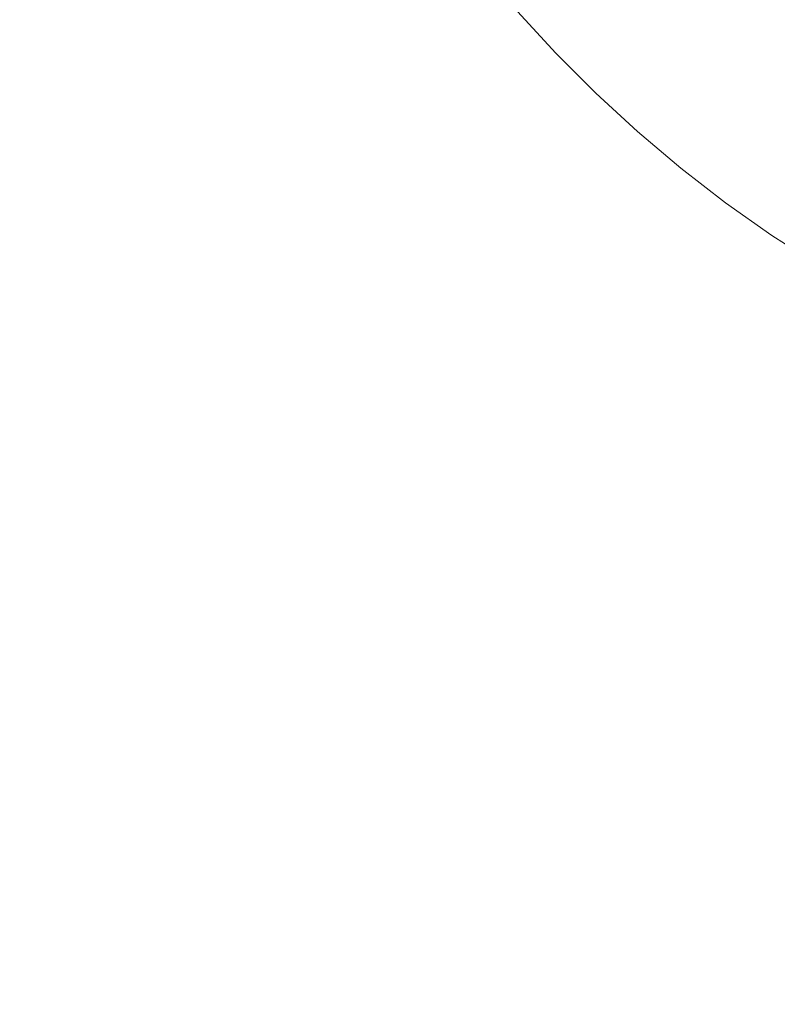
# Model space of a CAD drawing. Header units: centimetres. Extents: x -26 to 27.3, y -25.3 to -23.5.
# Tile 74 of 200: x -8.003 to -7.9462, y -24.9004 to -24.8266. Entities that reach past the tile are written whole.
import ezdxf

# ---------------------------------------------------------------- set-up
doc = ezdxf.new("R2010")
doc.units = ezdxf.units.CM
doc.header["$LTSCALE"] = 2.54
doc.layers.add('Lucido design-1', color=7, linetype='Continuous')

# ---------------------------------------------------------------- blocks, each defined once
blk = doc.blocks.new('Gruppo-4-1')
at = {"color": 7, "linetype": 'Continuous', "lineweight": 9}
blk.add_3dface([(-25.890647, -23.559888, -349.282667), (-25.890647, -25.159888, -349.282667), (27.209353, -25.159888, -349.282667), (27.209353, -23.559888, -349.282667)], dxfattribs=at)
for points, invisible_edges in [([(-7.990647, -23.559888, -349.682667), (9.309353, -23.559888, -349.682667), (9.209353, -24.859888, -349.682667), (-7.890647, -24.859888, -349.682667)], 10), ([(-7.990647, -24.759888, -349.682667), (-7.990647, -23.559888, -349.682667), (-7.890647, -24.859888, -349.682667)], 10), ([(-7.990287, -24.768369, -349.682667), (-7.990557, -24.764132, -349.682667), (-7.990647, -24.759888, -349.682667), (-7.890647, -24.859888, -349.682667)], 12), ([(-7.890647, -24.859888, -349.682667), (-7.989209, -24.776788, -349.682667), (-7.989837, -24.77259, -349.682667), (-7.990287, -24.768369, -349.682667)], 9), ([(-7.890647, -24.859888, -349.682667), (-7.98742, -24.785086, -349.682667), (-7.988403, -24.780956, -349.682667), (-7.989209, -24.776788, -349.682667)], 9), ([(-7.984935, -24.793202, -349.682667), (-7.986264, -24.78917, -349.682667), (-7.98742, -24.785086, -349.682667), (-7.890647, -24.859888, -349.682667)], 12), ([(-7.98177, -24.801078, -349.682667), (-7.983436, -24.797174, -349.682667), (-7.984935, -24.793202, -349.682667), (-7.890647, -24.859888, -349.682667)], 12), ([(-7.977948, -24.808657, -349.682667), (-7.97994, -24.804908, -349.682667), (-7.98177, -24.801078, -349.682667), (-7.890647, -24.859888, -349.682667)], 12), ([(-7.9758, -24.812319, -349.682667), (-7.977948, -24.808657, -349.682667), (-7.890647, -24.859888, -349.682667)], 10), ([(-7.971047, -24.819351, -349.682667), (-7.973498, -24.815885, -349.682667), (-7.9758, -24.812319, -349.682667), (-7.890647, -24.859888, -349.682667)], 12), ([(-7.965714, -24.825955, -349.682667), (-7.968451, -24.82271, -349.682667), (-7.971047, -24.819351, -349.682667), (-7.890647, -24.859888, -349.682667)], 12), ([(-8.000265, -24.827382, -349.686883), (-8.003031, -24.822669, -349.686883), (-7.999503, -24.820699, -349.685763), (-7.996824, -24.825264, -349.685763)], 15), ([(-7.980946, -24.826673, -349.683428), (-7.983699, -24.82278, -349.683428), (-7.98023, -24.820436, -349.682997), (-7.97758, -24.824183, -349.682997)], 15), ([(-7.990567, -24.827422, -349.684812), (-7.993343, -24.823121, -349.684812), (-7.989828, -24.820956, -349.684033), (-7.987147, -24.825111, -349.684033)], 15), ([(-7.974773, -24.827815, -349.682997), (-7.97758, -24.824183, -349.682997), (-7.9742, -24.821684, -349.682744), (-7.971502, -24.825174, -349.682744)], 15), ([(-8.003659, -24.829472, -349.68817), (-8.00651, -24.824613, -349.68817), (-8.003031, -24.822669, -349.686883), (-8.000265, -24.827382, -349.686883)], 15), ([(-7.984292, -24.829147, -349.684033), (-7.987147, -24.825111, -349.684033), (-7.983699, -24.82278, -349.683428), (-7.980946, -24.826673, -349.683428)], 15), ([(-7.968659, -24.828547, -349.682744), (-7.971502, -24.825174, -349.682744), (-7.968451, -24.82271, -349.682667), (-7.965714, -24.825955, -349.682667)], 11), ([(-7.993954, -24.829711, -349.685763), (-7.996824, -24.825264, -349.685763), (-7.993343, -24.823121, -349.684812), (-7.990567, -24.827422, -349.684812)], 15), ([(-7.978031, -24.830445, -349.683428), (-7.980946, -24.826673, -349.683428), (-7.97758, -24.824183, -349.682997), (-7.974773, -24.827815, -349.682997)], 15), ([(-7.987611, -24.831602, -349.684812), (-7.990567, -24.827422, -349.684812), (-7.987147, -24.825111, -349.684033), (-7.984292, -24.829147, -349.684033)], 15), ([(-7.971814, -24.831324, -349.682997), (-7.974773, -24.827815, -349.682997), (-7.971502, -24.825174, -349.682744), (-7.968659, -24.828547, -349.682744)], 15), ([(-7.997301, -24.831974, -349.686883), (-8.000265, -24.827382, -349.686883), (-7.996824, -24.825264, -349.685763), (-7.993954, -24.829711, -349.685763)], 15), ([(-7.981268, -24.833059, -349.684033), (-7.984292, -24.829147, -349.684033), (-7.980946, -24.826673, -349.683428), (-7.978031, -24.830445, -349.683428)], 15), ([(-7.965674, -24.831796, -349.682744), (-7.968659, -24.828547, -349.682744), (-7.965714, -24.825955, -349.682667), (-7.962843, -24.829082, -349.682667)], 11), ([(-7.890647, -24.859888, -349.682667), (-7.962843, -24.829082, -349.682667), (-7.965714, -24.825955, -349.682667)], 9), ([(-8.000604, -24.834206, -349.68817), (-8.003659, -24.829472, -349.68817), (-8.000265, -24.827382, -349.686883), (-7.997301, -24.831974, -349.686883)], 15), ([(-7.990898, -24.834033, -349.685763), (-7.993954, -24.829711, -349.685763), (-7.990567, -24.827422, -349.684812), (-7.987611, -24.831602, -349.684812)], 15), ([(-7.974957, -24.83409, -349.683428), (-7.978031, -24.830445, -349.683428), (-7.974773, -24.827815, -349.682997), (-7.971814, -24.831324, -349.682997)], 15), ([(-7.968709, -24.834704, -349.682997), (-7.971814, -24.831324, -349.682997), (-7.968659, -24.828547, -349.682744), (-7.965674, -24.831796, -349.682744)], 15), ([(-8.003856, -24.836404, -349.689622), (-8.007001, -24.83153, -349.689622), (-8.003659, -24.829472, -349.68817), (-8.000604, -24.834206, -349.68817)], 15), ([(-7.98448, -24.835653, -349.684812), (-7.987611, -24.831602, -349.684812), (-7.984292, -24.829147, -349.684033), (-7.981268, -24.833059, -349.684033)], 15), ([(-7.962555, -24.834915, -349.682744), (-7.965674, -24.831796, -349.682744), (-7.962843, -24.829082, -349.682667), (-7.959841, -24.832084, -349.682667)], 11), ([(-7.956714, -24.834955, -349.682667), (-7.959841, -24.832084, -349.682667), (-7.962843, -24.829082, -349.682667), (-7.890647, -24.859888, -349.682667)], 12), ([(-7.994146, -24.836435, -349.686883), (-7.997301, -24.831974, -349.686883), (-7.993954, -24.829711, -349.685763), (-7.990898, -24.834033, -349.685763)], 15), ([(-7.978081, -24.83684, -349.684033), (-7.981268, -24.833059, -349.684033), (-7.978031, -24.830445, -349.683428), (-7.974957, -24.83409, -349.683428)], 15), ([(-7.98766, -24.838221, -349.685763), (-7.990898, -24.834033, -349.685763), (-7.987611, -24.831602, -349.684812), (-7.98448, -24.835653, -349.684812)], 15), ([(-7.971732, -24.837602, -349.683428), (-7.974957, -24.83409, -349.683428), (-7.971814, -24.831324, -349.682997), (-7.968709, -24.834704, -349.682997)], 15), ([(-7.965463, -24.83795, -349.682997), (-7.968709, -24.834704, -349.682997), (-7.965674, -24.831796, -349.682744), (-7.962555, -24.834915, -349.682744)], 15), ([(-7.997351, -24.838806, -349.68817), (-8.000604, -24.834206, -349.68817), (-7.997301, -24.831974, -349.686883), (-7.994146, -24.836435, -349.686883)], 15), ([(-7.959306, -24.8379, -349.682744), (-7.962555, -24.834915, -349.682744), (-7.959841, -24.832084, -349.682667), (-7.956714, -24.834955, -349.682667)], 11), ([(-7.98118, -24.839567, -349.684812), (-7.98448, -24.835653, -349.684812), (-7.981268, -24.833059, -349.684033), (-7.978081, -24.83684, -349.684033)], 15), ([(-7.990804, -24.840759, -349.686883), (-7.994146, -24.836435, -349.686883), (-7.990898, -24.834033, -349.685763), (-7.98766, -24.838221, -349.685763)], 15), ([(-8.000507, -24.84114, -349.689622), (-8.003856, -24.836404, -349.689622), (-8.000604, -24.834206, -349.68817), (-7.997351, -24.838806, -349.68817)], 15), ([(-7.974736, -24.840481, -349.684033), (-7.978081, -24.83684, -349.684033), (-7.974957, -24.83409, -349.683428), (-7.971732, -24.837602, -349.683428)], 15), ([(-7.968361, -24.840973, -349.683428), (-7.971732, -24.837602, -349.683428), (-7.968709, -24.834704, -349.682997), (-7.965463, -24.83795, -349.682997)], 15), ([(-7.962083, -24.841055, -349.682997), (-7.965463, -24.83795, -349.682997), (-7.962555, -24.834915, -349.682744), (-7.959306, -24.8379, -349.682744)], 15), ([(-7.955933, -24.840743, -349.682744), (-7.959306, -24.8379, -349.682744), (-7.956714, -24.834955, -349.682667), (-7.953469, -24.837692, -349.682667)], 11), ([(-7.95011, -24.840288, -349.682667), (-7.953469, -24.837692, -349.682667), (-7.956714, -24.834955, -349.682667), (-7.890647, -24.859888, -349.682667)], 12), ([(-7.984248, -24.842268, -349.685763), (-7.98766, -24.838221, -349.685763), (-7.98448, -24.835653, -349.684812), (-7.98118, -24.839567, -349.684812)], 15), ([(-8.003608, -24.843433, -349.691235), (-8.007052, -24.838564, -349.691235), (-8.003856, -24.836404, -349.689622), (-8.000507, -24.84114, -349.689622)], 15), ([(-7.993905, -24.843263, -349.68817), (-7.997351, -24.838806, -349.68817), (-7.994146, -24.836435, -349.686883), (-7.990804, -24.840759, -349.686883)], 15), ([(-7.977717, -24.843337, -349.684812), (-7.98118, -24.839567, -349.684812), (-7.978081, -24.83684, -349.684033), (-7.974736, -24.840481, -349.684033)], 15), ([(-7.97124, -24.843977, -349.684033), (-7.974736, -24.840481, -349.684033), (-7.971732, -24.837602, -349.683428), (-7.968361, -24.840973, -349.683428)], 15), ([(-7.952443, -24.843441, -349.682744), (-7.955933, -24.840743, -349.682744), (-7.953469, -24.837692, -349.682667), (-7.95011, -24.840288, -349.682667)], 11), ([(-7.987281, -24.844937, -349.686883), (-7.990804, -24.840759, -349.686883), (-7.98766, -24.838221, -349.685763), (-7.984248, -24.842268, -349.685763)], 15), ([(-7.964849, -24.844198, -349.683428), (-7.968361, -24.840973, -349.683428), (-7.965463, -24.83795, -349.682997), (-7.962083, -24.841055, -349.682997)], 15), ([(-7.958574, -24.844014, -349.682997), (-7.962083, -24.841055, -349.682997), (-7.959306, -24.8379, -349.682744), (-7.955933, -24.840743, -349.682744)], 15), ([(-7.996959, -24.845729, -349.689622), (-8.000507, -24.84114, -349.689622), (-7.997351, -24.838806, -349.68817), (-7.993905, -24.843263, -349.68817)], 15), ([(-7.980668, -24.846166, -349.685763), (-7.984248, -24.842268, -349.685763), (-7.98118, -24.839567, -349.684812), (-7.977717, -24.843337, -349.684812)], 15), ([(-7.974096, -24.846958, -349.684812), (-7.977717, -24.843337, -349.684812), (-7.974736, -24.840481, -349.684033), (-7.97124, -24.843977, -349.684033)], 15), ([(-7.948841, -24.845989, -349.682744), (-7.952443, -24.843441, -349.682744), (-7.95011, -24.840288, -349.682667), (-7.946644, -24.842739, -349.682667)], 11), ([(-7.890647, -24.859888, -349.682667), (-7.943078, -24.845041, -349.682667), (-7.946644, -24.842739, -349.682667), (-7.95011, -24.840288, -349.682667)], 9), ([(-7.99996, -24.848152, -349.691235), (-8.003608, -24.843433, -349.691235), (-8.000507, -24.84114, -349.689622), (-7.996959, -24.845729, -349.689622)], 15), ([(-7.990274, -24.847571, -349.68817), (-7.993905, -24.843263, -349.68817), (-7.990804, -24.840759, -349.686883), (-7.987281, -24.844937, -349.686883)], 15), ([(-7.967599, -24.847322, -349.684033), (-7.97124, -24.843977, -349.684033), (-7.968361, -24.840973, -349.683428), (-7.964849, -24.844198, -349.683428)], 15), ([(-7.961204, -24.847272, -349.683428), (-7.964849, -24.844198, -349.683428), (-7.962083, -24.841055, -349.682997), (-7.958574, -24.844014, -349.682997)], 15), ([(-7.954942, -24.846821, -349.682997), (-7.958574, -24.844014, -349.682997), (-7.955933, -24.840743, -349.682744), (-7.952443, -24.843441, -349.682744)], 15), ([(-7.983585, -24.848962, -349.686883), (-7.987281, -24.844937, -349.686883), (-7.984248, -24.842268, -349.685763), (-7.980668, -24.846166, -349.685763)], 15), ([(-7.945134, -24.848381, -349.682744), (-7.948841, -24.845989, -349.682744), (-7.946644, -24.842739, -349.682667), (-7.943078, -24.845041, -349.682667)], 11), ([(-8.002904, -24.850529, -349.693006), (-8.006649, -24.845683, -349.693006), (-8.003608, -24.843433, -349.691235), (-7.99996, -24.848152, -349.691235)], 15), ([(-7.99322, -24.850164, -349.689622), (-7.996959, -24.845729, -349.689622), (-7.993905, -24.843263, -349.68817), (-7.990274, -24.847571, -349.68817)], 15), ([(-7.976925, -24.849909, -349.685763), (-7.980668, -24.846166, -349.685763), (-7.977717, -24.843337, -349.684812), (-7.974096, -24.846958, -349.684812)], 15), ([(-7.951195, -24.849471, -349.682997), (-7.954942, -24.846821, -349.682997), (-7.952443, -24.843441, -349.682744), (-7.948841, -24.845989, -349.682744)], 15), ([(-7.970326, -24.850421, -349.684812), (-7.974096, -24.846958, -349.684812), (-7.97124, -24.843977, -349.684033), (-7.967599, -24.847322, -349.684033)], 15), ([(-7.963818, -24.850509, -349.684033), (-7.967599, -24.847322, -349.684033), (-7.964849, -24.844198, -349.683428), (-7.961204, -24.847272, -349.683428)], 15), ([(-7.957432, -24.850187, -349.683428), (-7.961204, -24.847272, -349.683428), (-7.958574, -24.844014, -349.682997), (-7.954942, -24.846821, -349.682997)], 15), ([(-7.986463, -24.85172, -349.68817), (-7.990274, -24.847571, -349.68817), (-7.987281, -24.844937, -349.686883), (-7.983585, -24.848962, -349.686883)], 15), ([(-8.005784, -24.852855, -349.694931), (-8.009626, -24.847885, -349.694931), (-8.006649, -24.845683, -349.693006), (-8.002904, -24.850529, -349.693006)], 15), ([(-7.996116, -24.852712, -349.691235), (-7.99996, -24.848152, -349.691235), (-7.996959, -24.845729, -349.689622), (-7.99322, -24.850164, -349.689622)], 15), ([(-7.979721, -24.852826, -349.686883), (-7.983585, -24.848962, -349.686883), (-7.980668, -24.846166, -349.685763), (-7.976925, -24.849909, -349.685763)], 15), ([(-7.947338, -24.85196, -349.682997), (-7.951195, -24.849471, -349.682997), (-7.948841, -24.845989, -349.682744), (-7.945134, -24.848381, -349.682744)], 15), ([(-7.973027, -24.853489, -349.685763), (-7.976925, -24.849909, -349.685763), (-7.974096, -24.846958, -349.684812), (-7.970326, -24.850421, -349.684812)], 15), ([(-7.966412, -24.853721, -349.684812), (-7.970326, -24.850421, -349.684812), (-7.967599, -24.847322, -349.684033), (-7.963818, -24.850509, -349.684033)], 15), ([(-7.959906, -24.853533, -349.684033), (-7.963818, -24.850509, -349.684033), (-7.961204, -24.847272, -349.683428), (-7.957432, -24.850187, -349.683428)], 15), ([(-7.953539, -24.85294, -349.683428), (-7.957432, -24.850187, -349.683428), (-7.954942, -24.846821, -349.682997), (-7.951195, -24.849471, -349.682997)], 15), ([(-7.989296, -24.854436, -349.689622), (-7.99322, -24.850164, -349.689622), (-7.990274, -24.847571, -349.68817), (-7.986463, -24.85172, -349.68817)], 15), ([(-7.998956, -24.855212, -349.693006), (-8.002904, -24.850529, -349.693006), (-7.99996, -24.848152, -349.691235), (-7.996116, -24.852712, -349.691235)], 15), ([(-7.943379, -24.854283, -349.682997), (-7.947338, -24.85196, -349.682997), (-7.945134, -24.848381, -349.682744), (-7.941329, -24.850614, -349.682744)], 15), ([(-7.982479, -24.855704, -349.68817), (-7.986463, -24.85172, -349.68817), (-7.983585, -24.848962, -349.686883), (-7.979721, -24.852826, -349.686883)], 15), ([(-7.949534, -24.855526, -349.683428), (-7.953539, -24.85294, -349.683428), (-7.951195, -24.849471, -349.682997), (-7.947338, -24.85196, -349.682997)], 15), ([(-7.992081, -24.857105, -349.691235), (-7.996116, -24.852712, -349.691235), (-7.99322, -24.850164, -349.689622), (-7.989296, -24.854436, -349.689622)], 15), ([(-7.975696, -24.856522, -349.686883), (-7.979721, -24.852826, -349.686883), (-7.976925, -24.849909, -349.685763), (-7.973027, -24.853489, -349.685763)], 15), ([(-7.95587, -24.856388, -349.684033), (-7.959906, -24.853533, -349.684033), (-7.957432, -24.850187, -349.683428), (-7.953539, -24.85294, -349.683428)], 15), ([(-8.001735, -24.857658, -349.694931), (-8.005784, -24.852855, -349.694931), (-8.002904, -24.850529, -349.693006), (-7.998956, -24.855212, -349.693006)], 15), ([(-7.96898, -24.856901, -349.685763), (-7.973027, -24.853489, -349.685763), (-7.970326, -24.850421, -349.684812), (-7.966412, -24.853721, -349.684812)], 15), ([(-7.962361, -24.856852, -349.684812), (-7.966412, -24.853721, -349.684812), (-7.963818, -24.850509, -349.684033), (-7.959906, -24.853533, -349.684033)], 15), ([(-7.985195, -24.858537, -349.689622), (-7.989296, -24.854436, -349.689622), (-7.986463, -24.85172, -349.68817), (-7.982479, -24.855704, -349.68817)], 15), ([(-7.945421, -24.857939, -349.683428), (-7.949534, -24.855526, -349.683428), (-7.947338, -24.85196, -349.682997), (-7.943379, -24.854283, -349.682997)], 15), ([(-8.004449, -24.860046, -349.697008), (-8.008597, -24.855126, -349.697008), (-8.005784, -24.852855, -349.694931), (-8.001735, -24.857658, -349.694931)], 15), ([(-7.994812, -24.859722, -349.693006), (-7.998956, -24.855212, -349.693006), (-7.996116, -24.852712, -349.691235), (-7.992081, -24.857105, -349.691235)], 15), ([(-7.97833, -24.859515, -349.68817), (-7.982479, -24.855704, -349.68817), (-7.979721, -24.852826, -349.686883), (-7.975696, -24.856522, -349.686883)], 15), ([(-7.951715, -24.859069, -349.684033), (-7.95587, -24.856388, -349.684033), (-7.953539, -24.85294, -349.683428), (-7.949534, -24.855526, -349.683428)], 15), ([(-7.971518, -24.860045, -349.686883), (-7.975696, -24.856522, -349.686883), (-7.973027, -24.853489, -349.685763), (-7.96898, -24.856901, -349.685763)], 15), ([(-7.964792, -24.860139, -349.685763), (-7.96898, -24.856901, -349.685763), (-7.966412, -24.853721, -349.684812), (-7.962361, -24.856852, -349.684812)], 15), ([(-7.958181, -24.859808, -349.684812), (-7.962361, -24.856852, -349.684812), (-7.959906, -24.853533, -349.684033), (-7.95587, -24.856388, -349.684033)], 15), ([(-7.987864, -24.861322, -349.691235), (-7.992081, -24.857105, -349.691235), (-7.989296, -24.854436, -349.689622), (-7.985195, -24.858537, -349.689622)], 15), ([(-7.997485, -24.862284, -349.694931), (-8.001735, -24.857658, -349.694931), (-7.998956, -24.855212, -349.693006), (-7.994812, -24.859722, -349.693006)], 15), ([(-7.980923, -24.862461, -349.689622), (-7.985195, -24.858537, -349.689622), (-7.982479, -24.855704, -349.68817), (-7.97833, -24.859515, -349.68817)], 15), ([(-7.947451, -24.861572, -349.684033), (-7.951715, -24.859069, -349.684033), (-7.949534, -24.855526, -349.683428), (-7.945421, -24.857939, -349.683428)], 15), ([(-7.974022, -24.863146, -349.68817), (-7.97833, -24.859515, -349.68817), (-7.975696, -24.856522, -349.686883), (-7.971518, -24.860045, -349.686883)], 15), ([(-7.967194, -24.863387, -349.686883), (-7.971518, -24.860045, -349.686883), (-7.96898, -24.856901, -349.685763), (-7.964792, -24.860139, -349.685763)], 15), ([(-7.96047, -24.863195, -349.685763), (-7.964792, -24.860139, -349.685763), (-7.962361, -24.856852, -349.684812), (-7.958181, -24.859808, -349.684812)], 15), ([(-7.95388, -24.862584, -349.684812), (-7.958181, -24.859808, -349.684812), (-7.95587, -24.856388, -349.684033), (-7.951715, -24.859069, -349.684033)], 15), ([(-8.000096, -24.864786, -349.697008), (-8.004449, -24.860046, -349.697008), (-8.001735, -24.857658, -349.694931), (-7.997485, -24.862284, -349.694931)], 15), ([(-7.990481, -24.864053, -349.693006), (-7.994812, -24.859722, -349.693006), (-7.992081, -24.857105, -349.691235), (-7.987864, -24.861322, -349.691235)], 15), ([(-7.943084, -24.863891, -349.684033), (-7.947451, -24.861572, -349.684033), (-7.945421, -24.857939, -349.683428), (-7.941211, -24.860175, -349.683428)], 15), ([(-7.983471, -24.865357, -349.691235), (-7.987864, -24.861322, -349.691235), (-7.985195, -24.858537, -349.689622), (-7.980923, -24.862461, -349.689622)], 15), ([(-7.949464, -24.865176, -349.684812), (-7.95388, -24.862584, -349.684812), (-7.951715, -24.859069, -349.684033), (-7.947451, -24.861572, -349.684033)], 15), ([(-7.993043, -24.866726, -349.694931), (-7.997485, -24.862284, -349.694931), (-7.994812, -24.859722, -349.693006), (-7.990481, -24.864053, -349.693006)], 15), ([(-7.976488, -24.8662, -349.689622), (-7.980923, -24.862461, -349.689622), (-7.97833, -24.859515, -349.68817), (-7.974022, -24.863146, -349.68817)], 15), ([(-7.956023, -24.866065, -349.685763), (-7.96047, -24.863195, -349.685763), (-7.958181, -24.859808, -349.684812), (-7.95388, -24.862584, -349.684812)], 15), ([(-8.002639, -24.867224, -349.699231), (-8.007094, -24.862374, -349.699231), (-8.004449, -24.860046, -349.697008), (-8.000096, -24.864786, -349.697008)], 15), ([(-7.969565, -24.866592, -349.68817), (-7.974022, -24.863146, -349.68817), (-7.971518, -24.860045, -349.686883), (-7.967194, -24.863387, -349.686883)], 15), ([(-7.962733, -24.866542, -349.686883), (-7.967194, -24.863387, -349.686883), (-7.964792, -24.860139, -349.685763), (-7.96047, -24.863195, -349.685763)], 15), ([(-7.985971, -24.868197, -349.693006), (-7.990481, -24.864053, -349.693006), (-7.987864, -24.861322, -349.691235), (-7.983471, -24.865357, -349.691235)], 15), ([(-7.944943, -24.867577, -349.684812), (-7.949464, -24.865176, -349.684812), (-7.947451, -24.861572, -349.684033), (-7.943084, -24.863891, -349.684033)], 15), ([(-8.005111, -24.869593, -349.701598), (-8.009664, -24.864636, -349.701598), (-8.007094, -24.862374, -349.699231), (-8.002639, -24.867224, -349.699231)], 15), ([(-7.995545, -24.869337, -349.697008), (-8.000096, -24.864786, -349.697008), (-7.997485, -24.862284, -349.694931), (-7.993043, -24.866726, -349.694931)], 15), ([(-7.978911, -24.869201, -349.691235), (-7.983471, -24.865357, -349.691235), (-7.980923, -24.862461, -349.689622), (-7.976488, -24.8662, -349.689622)], 15), ([(-7.951458, -24.868744, -349.685763), (-7.956023, -24.866065, -349.685763), (-7.95388, -24.862584, -349.684812), (-7.949464, -24.865176, -349.684812)], 15), ([(-7.971899, -24.869748, -349.689622), (-7.976488, -24.8662, -349.689622), (-7.974022, -24.863146, -349.68817), (-7.969565, -24.866592, -349.68817)], 15), ([(-7.964965, -24.869845, -349.68817), (-7.969565, -24.866592, -349.68817), (-7.967194, -24.863387, -349.686883), (-7.962733, -24.866542, -349.686883)], 15), ([(-7.958141, -24.869506, -349.686883), (-7.962733, -24.866542, -349.686883), (-7.96047, -24.863195, -349.685763), (-7.956023, -24.866065, -349.685763)], 15), ([(-7.988417, -24.870976, -349.694931), (-7.993043, -24.866726, -349.694931), (-7.990481, -24.864053, -349.693006), (-7.985971, -24.868197, -349.693006)], 15), ([(-7.997983, -24.87188, -349.699231), (-8.002639, -24.867224, -349.699231), (-8.000096, -24.864786, -349.697008), (-7.995545, -24.869337, -349.697008)], 15), ([(-7.981288, -24.872145, -349.693006), (-7.985971, -24.868197, -349.693006), (-7.983471, -24.865357, -349.691235), (-7.978911, -24.869201, -349.691235)], 15), ([(-7.946783, -24.871227, -349.685763), (-7.951458, -24.868744, -349.685763), (-7.949464, -24.865176, -349.684812), (-7.944943, -24.867577, -349.684812)], 15), ([(-7.974192, -24.872849, -349.691235), (-7.978911, -24.869201, -349.691235), (-7.976488, -24.8662, -349.689622), (-7.971899, -24.869748, -349.689622)], 15), ([(-7.953428, -24.872272, -349.686883), (-7.958141, -24.869506, -349.686883), (-7.956023, -24.866065, -349.685763), (-7.951458, -24.868744, -349.685763)], 15), ([(-8.000352, -24.874352, -349.701598), (-8.005111, -24.869593, -349.701598), (-8.002639, -24.867224, -349.699231), (-7.997983, -24.87188, -349.699231)], 15), ([(-7.990805, -24.87369, -349.697008), (-7.995545, -24.869337, -349.697008), (-7.993043, -24.866726, -349.694931), (-7.988417, -24.870976, -349.694931)], 15), ([(-7.967163, -24.873097, -349.689622), (-7.971899, -24.869748, -349.689622), (-7.969565, -24.866592, -349.68817), (-7.964965, -24.869845, -349.68817)], 15), ([(-7.960231, -24.8729, -349.68817), (-7.964965, -24.869845, -349.68817), (-7.962733, -24.866542, -349.686883), (-7.958141, -24.869506, -349.686883)], 15), ([(-7.942007, -24.873509, -349.685763), (-7.946783, -24.871227, -349.685763), (-7.944943, -24.867577, -349.684812), (-7.940323, -24.869784, -349.684812)], 15), ([(-7.983614, -24.875025, -349.694931), (-7.988417, -24.870976, -349.694931), (-7.985971, -24.868197, -349.693006), (-7.981288, -24.872145, -349.693006)], 15), ([(-7.948602, -24.874835, -349.686883), (-7.953428, -24.872272, -349.686883), (-7.951458, -24.868744, -349.685763), (-7.946783, -24.871227, -349.685763)], 15), ([(-7.993133, -24.876335, -349.699231), (-7.997983, -24.87188, -349.699231), (-7.995545, -24.869337, -349.697008), (-7.990805, -24.87369, -349.697008)], 15), ([(-7.976442, -24.87589, -349.693006), (-7.981288, -24.872145, -349.693006), (-7.978911, -24.869201, -349.691235), (-7.974192, -24.872849, -349.691235)], 15), ([(-8.002649, -24.876749, -349.704102), (-8.007508, -24.87189, -349.704102), (-8.005111, -24.869593, -349.701598), (-8.000352, -24.874352, -349.701598)], 15), ([(-7.969323, -24.876293, -349.691235), (-7.974192, -24.872849, -349.691235), (-7.971899, -24.869748, -349.689622), (-7.967163, -24.873097, -349.689622)], 15), ([(-7.962289, -24.876242, -349.689622), (-7.967163, -24.873097, -349.689622), (-7.964965, -24.869845, -349.68817), (-7.960231, -24.8729, -349.68817)], 15), ([(-7.955372, -24.875751, -349.68817), (-7.960231, -24.8729, -349.68817), (-7.958141, -24.869506, -349.686883), (-7.953428, -24.872272, -349.686883)], 15), ([(-7.985885, -24.877838, -349.697008), (-7.990805, -24.87369, -349.697008), (-7.988417, -24.870976, -349.694931), (-7.983614, -24.875025, -349.694931)], 15), ([(-7.943671, -24.877191, -349.686883), (-7.948602, -24.874835, -349.686883), (-7.946783, -24.871227, -349.685763), (-7.942007, -24.873509, -349.685763)], 15), ([(-8.004871, -24.879067, -349.70674), (-8.009826, -24.874112, -349.70674), (-8.007508, -24.87189, -349.704102), (-8.002649, -24.876749, -349.704102)], 15), ([(-7.995395, -24.878905, -349.701598), (-8.000352, -24.874352, -349.701598), (-7.997983, -24.87188, -349.699231), (-7.993133, -24.876335, -349.699231)], 15), ([(-7.978644, -24.878867, -349.694931), (-7.983614, -24.875025, -349.694931), (-7.981288, -24.872145, -349.693006), (-7.976442, -24.87589, -349.693006)], 15), ([(-7.950397, -24.878394, -349.68817), (-7.955372, -24.875751, -349.68817), (-7.953428, -24.872272, -349.686883), (-7.948602, -24.874835, -349.686883)], 15), ([(-7.971441, -24.879427, -349.693006), (-7.976442, -24.87589, -349.693006), (-7.974192, -24.872849, -349.691235), (-7.969323, -24.876293, -349.691235)], 15), ([(-7.964312, -24.879527, -349.691235), (-7.969323, -24.876293, -349.691235), (-7.967163, -24.873097, -349.689622), (-7.962289, -24.876242, -349.689622)], 15), ([(-7.957286, -24.879178, -349.689622), (-7.962289, -24.876242, -349.689622), (-7.960231, -24.8729, -349.68817), (-7.955372, -24.875751, -349.68817)], 15), ([(-7.988099, -24.880579, -349.699231), (-7.993133, -24.876335, -349.699231), (-7.990805, -24.87369, -349.697008), (-7.985885, -24.877838, -349.697008)], 15), ([(-7.997589, -24.881397, -349.704102), (-8.002649, -24.876749, -349.704102), (-8.000352, -24.874352, -349.701598), (-7.995395, -24.878905, -349.701598)], 15), ([(-7.980794, -24.881774, -349.697008), (-7.985885, -24.877838, -349.697008), (-7.983614, -24.875025, -349.694931), (-7.978644, -24.878867, -349.694931)], 15), ([(-7.945313, -24.880823, -349.68817), (-7.950397, -24.878394, -349.68817), (-7.948602, -24.874835, -349.686883), (-7.943671, -24.877191, -349.686883)], 15), ([(-7.973515, -24.882495, -349.694931), (-7.978644, -24.878867, -349.694931), (-7.976442, -24.87589, -349.693006), (-7.971441, -24.879427, -349.693006)], 15), ([(-7.952164, -24.881899, -349.689622), (-7.957286, -24.879178, -349.689622), (-7.955372, -24.875751, -349.68817), (-7.950397, -24.878394, -349.68817)], 15), ([(-7.99971, -24.883807, -349.70674), (-8.004871, -24.879067, -349.70674), (-8.002649, -24.876749, -349.704102), (-7.997589, -24.881397, -349.704102)], 15), ([(-7.99025, -24.883244, -349.701598), (-7.995395, -24.878905, -349.701598), (-7.993133, -24.876335, -349.699231), (-7.988099, -24.880579, -349.699231)], 15), ([(-7.966295, -24.882748, -349.693006), (-7.971441, -24.879427, -349.693006), (-7.969323, -24.876293, -349.691235), (-7.964312, -24.879527, -349.691235)], 15), ([(-7.959168, -24.882546, -349.691235), (-7.964312, -24.879527, -349.691235), (-7.962289, -24.876242, -349.689622), (-7.957286, -24.879178, -349.689622)], 15), ([(-7.982888, -24.884607, -349.699231), (-7.988099, -24.880579, -349.699231), (-7.985885, -24.877838, -349.697008), (-7.980794, -24.881774, -349.697008)], 15), ([(-8.001755, -24.886131, -349.709506), (-8.007012, -24.881301, -349.709506), (-8.004871, -24.879067, -349.70674), (-7.99971, -24.883807, -349.70674)], 15), ([(-7.992335, -24.885827, -349.704102), (-7.997589, -24.881397, -349.704102), (-7.995395, -24.878905, -349.701598), (-7.99025, -24.883244, -349.701598)], 15), ([(-7.975539, -24.88549, -349.697008), (-7.980794, -24.881774, -349.697008), (-7.978644, -24.878867, -349.694931), (-7.973515, -24.882495, -349.694931)], 15), ([(-7.94693, -24.8844, -349.689622), (-7.952164, -24.881899, -349.689622), (-7.950397, -24.878394, -349.68817), (-7.945313, -24.880823, -349.68817)], 15), ([(-7.968236, -24.885901, -349.694931), (-7.973515, -24.882495, -349.694931), (-7.971441, -24.879427, -349.693006), (-7.966295, -24.882748, -349.693006)], 15), ([(-7.961013, -24.885848, -349.693006), (-7.966295, -24.882748, -349.693006), (-7.964312, -24.879527, -349.691235), (-7.959168, -24.882546, -349.691235)], 15), ([(-7.9539, -24.885343, -349.691235), (-7.959168, -24.882546, -349.691235), (-7.957286, -24.879178, -349.689622), (-7.952164, -24.881899, -349.689622)], 15), ([(-7.984925, -24.88736, -349.701598), (-7.99025, -24.883244, -349.701598), (-7.988099, -24.880579, -349.699231), (-7.982888, -24.884607, -349.699231)], 15), ([(-7.941595, -24.886676, -349.689622), (-7.94693, -24.8844, -349.689622), (-7.945313, -24.880823, -349.68817), (-7.940131, -24.883034, -349.68817)], 15), ([(-8.003431, -24.888036, -349.711956), (-8.008768, -24.883134, -349.711956), (-8.007012, -24.881301, -349.709506), (-8.001755, -24.886131, -349.709506)], 15), ([(-7.994352, -24.888324, -349.70674), (-7.99971, -24.883807, -349.70674), (-7.997589, -24.881397, -349.704102), (-7.992335, -24.885827, -349.704102)], 15), ([(-7.977512, -24.888409, -349.699231), (-7.982888, -24.884607, -349.699231), (-7.980794, -24.881774, -349.697008), (-7.975539, -24.88549, -349.697008)], 15), ([(-7.948519, -24.887915, -349.691235), (-7.9539, -24.885343, -349.691235), (-7.952164, -24.881899, -349.689622), (-7.94693, -24.8844, -349.689622)], 15), ([(-7.970132, -24.88898, -349.697008), (-7.975539, -24.88549, -349.697008), (-7.973515, -24.882495, -349.694931), (-7.968236, -24.885901, -349.694931)], 15), ([(-7.962818, -24.889081, -349.694931), (-7.968236, -24.885901, -349.694931), (-7.966295, -24.882748, -349.693006), (-7.961013, -24.885848, -349.693006)], 15), ([(-7.955603, -24.888721, -349.693006), (-7.961013, -24.885848, -349.693006), (-7.959168, -24.882546, -349.691235), (-7.9539, -24.885343, -349.691235)], 15), ([(-7.986899, -24.890029, -349.704102), (-7.992335, -24.885827, -349.704102), (-7.99025, -24.883244, -349.701598), (-7.984925, -24.88736, -349.701598)], 15), ([(-7.996297, -24.890733, -349.709506), (-8.001755, -24.886131, -349.709506), (-7.99971, -24.883807, -349.70674), (-7.994352, -24.888324, -349.70674)], 15), ([(-7.97943, -24.891246, -349.701598), (-7.984925, -24.88736, -349.701598), (-7.982888, -24.884607, -349.699231), (-7.977512, -24.888409, -349.699231)], 15), ([(-7.943033, -24.890255, -349.691235), (-7.948519, -24.887915, -349.691235), (-7.94693, -24.8844, -349.689622), (-7.941595, -24.886676, -349.689622)], 15), ([(-7.971979, -24.89198, -349.699231), (-7.977512, -24.888409, -349.699231), (-7.975539, -24.88549, -349.697008), (-7.970132, -24.88898, -349.697008)], 15), ([(-7.950077, -24.891362, -349.693006), (-7.955603, -24.888721, -349.693006), (-7.9539, -24.885343, -349.691235), (-7.948519, -24.887915, -349.691235)], 15), ([(-7.997891, -24.892707, -349.711956), (-8.003431, -24.888036, -349.711956), (-8.001755, -24.886131, -349.709506), (-7.996297, -24.890733, -349.709506)], 15), ([(-7.988808, -24.89261, -349.70674), (-7.994352, -24.888324, -349.70674), (-7.992335, -24.885827, -349.704102), (-7.986899, -24.890029, -349.704102)], 15), ([(-7.964582, -24.892237, -349.697008), (-7.970132, -24.88898, -349.697008), (-7.968236, -24.885901, -349.694931), (-7.962818, -24.889081, -349.694931)], 15), ([(-7.95727, -24.892027, -349.694931), (-7.962818, -24.889081, -349.694931), (-7.961013, -24.885848, -349.693006), (-7.955603, -24.888721, -349.693006)], 15), ([(-7.981289, -24.893997, -349.704102), (-7.986899, -24.890029, -349.704102), (-7.984925, -24.88736, -349.701598), (-7.97943, -24.891246, -349.701598)], 15), ([(-7.944444, -24.893766, -349.693006), (-7.950077, -24.891362, -349.693006), (-7.948519, -24.887915, -349.691235), (-7.943033, -24.890255, -349.691235)], 15), ([(-7.999693, -24.894939, -349.714947), (-8.005327, -24.89019, -349.714947), (-8.003431, -24.888036, -349.711956), (-7.997891, -24.892707, -349.711956)], 15), ([(-7.990648, -24.895099, -349.709506), (-7.996297, -24.890733, -349.709506), (-7.994352, -24.888324, -349.70674), (-7.988808, -24.89261, -349.70674)], 15), ([(-7.973775, -24.894896, -349.701598), (-7.97943, -24.891246, -349.701598), (-7.977512, -24.888409, -349.699231), (-7.971979, -24.89198, -349.699231)], 15), ([(-7.9663, -24.895313, -349.699231), (-7.971979, -24.89198, -349.699231), (-7.970132, -24.88898, -349.697008), (-7.964582, -24.892237, -349.697008)], 15), ([(-7.958898, -24.895256, -349.697008), (-7.964582, -24.892237, -349.697008), (-7.962818, -24.889081, -349.694931), (-7.95727, -24.892027, -349.694931)], 15), ([(-7.951602, -24.894736, -349.694931), (-7.95727, -24.892027, -349.694931), (-7.955603, -24.888721, -349.693006), (-7.950077, -24.891362, -349.693006)], 15), ([(-7.983086, -24.896656, -349.70674), (-7.988808, -24.89261, -349.70674), (-7.986899, -24.890029, -349.704102), (-7.981289, -24.893997, -349.704102)], 15), ([(-8.001415, -24.897072, -349.718051), (-8.007137, -24.892247, -349.718051), (-8.005327, -24.89019, -349.714947), (-7.999693, -24.894939, -349.714947)], 15), ([(-7.992157, -24.897139, -349.711956), (-7.997891, -24.892707, -349.711956), (-7.996297, -24.890733, -349.709506), (-7.990648, -24.895099, -349.709506)], 15), ([(-7.975515, -24.897723, -349.704102), (-7.981289, -24.893997, -349.704102), (-7.97943, -24.891246, -349.701598), (-7.973775, -24.894896, -349.701598)], 15), ([(-7.945824, -24.897201, -349.694931), (-7.951602, -24.894736, -349.694931), (-7.950077, -24.891362, -349.693006), (-7.944444, -24.893766, -349.693006)], 15), ([(-8.003053, -24.8991, -349.721263), (-8.00886, -24.894204, -349.721263), (-8.007137, -24.892247, -349.718051), (-8.001415, -24.897072, -349.718051)], 15), ([(-7.96797, -24.898302, -349.701598), (-7.973775, -24.894896, -349.701598), (-7.971979, -24.89198, -349.699231), (-7.9663, -24.895313, -349.699231)], 15), ([(-7.960484, -24.898402, -349.699231), (-7.9663, -24.895313, -349.699231), (-7.964582, -24.892237, -349.697008), (-7.958898, -24.895256, -349.697008)], 15), ([(-7.953091, -24.898031, -349.697008), (-7.958898, -24.895256, -349.697008), (-7.95727, -24.892027, -349.694931), (-7.951602, -24.894736, -349.694931)], 15), ([(-7.993863, -24.899446, -349.714947), (-7.999693, -24.894939, -349.714947), (-7.997891, -24.892707, -349.711956), (-7.992157, -24.897139, -349.711956)], 15), ([(-7.98482, -24.899221, -349.709506), (-7.990648, -24.895099, -349.709506), (-7.988808, -24.89261, -349.70674), (-7.983086, -24.896656, -349.70674)], 15), ([(-7.977198, -24.900456, -349.70674), (-7.983086, -24.896656, -349.70674), (-7.981289, -24.893997, -349.704102), (-7.975515, -24.897723, -349.704102)], 15), ([(-7.995493, -24.901649, -349.718051), (-8.001415, -24.897072, -349.718051), (-7.999693, -24.894939, -349.714947), (-7.993863, -24.899446, -349.714947)], 15), ([(-7.986241, -24.901323, -349.711956), (-7.992157, -24.897139, -349.711956), (-7.990648, -24.895099, -349.709506), (-7.98482, -24.899221, -349.709506)], 15), ([(-7.969589, -24.901201, -349.704102), (-7.975515, -24.897723, -349.704102), (-7.973775, -24.894896, -349.701598), (-7.96797, -24.898302, -349.701598)], 15), ([(-7.962026, -24.901459, -349.701598), (-7.96797, -24.898302, -349.701598), (-7.9663, -24.895313, -349.699231), (-7.960484, -24.898402, -349.699231)], 15), ([(-7.954542, -24.901241, -349.699231), (-7.960484, -24.898402, -349.699231), (-7.958898, -24.895256, -349.697008), (-7.953091, -24.898031, -349.697008)], 15), ([(-7.947172, -24.900556, -349.697008), (-7.953091, -24.898031, -349.697008), (-7.951602, -24.894736, -349.694931), (-7.945824, -24.897201, -349.694931)], 15), ([(-7.978821, -24.903092, -349.709506), (-7.98482, -24.899221, -349.709506), (-7.983086, -24.896656, -349.70674), (-7.977198, -24.900456, -349.70674)], 15), ([(-7.997044, -24.903746, -349.721263), (-8.003053, -24.8991, -349.721263), (-8.001415, -24.897072, -349.718051), (-7.995493, -24.901649, -349.718051)], 15), ([(-7.987847, -24.9037, -349.714947), (-7.993863, -24.899446, -349.714947), (-7.992157, -24.897139, -349.711956), (-7.986241, -24.901323, -349.711956)], 15), ([(-7.941151, -24.902829, -349.697008), (-7.947172, -24.900556, -349.697008), (-7.945824, -24.897201, -349.694931), (-7.939947, -24.899419, -349.694931)], 15), ([(-7.971155, -24.904003, -349.70674), (-7.977198, -24.900456, -349.70674), (-7.975515, -24.897723, -349.704102), (-7.969589, -24.901201, -349.704102)], 15), ([(-7.948486, -24.903825, -349.699231), (-7.954542, -24.901241, -349.699231), (-7.953091, -24.898031, -349.697008), (-7.947172, -24.900556, -349.697008)], 15), ([(-7.96352, -24.904424, -349.704102), (-7.969589, -24.901201, -349.704102), (-7.96797, -24.898302, -349.701598), (-7.962026, -24.901459, -349.701598)], 15), ([(-7.955953, -24.904361, -349.701598), (-7.962026, -24.901459, -349.701598), (-7.960484, -24.898402, -349.699231), (-7.954542, -24.901241, -349.699231)], 15), ([(-7.998513, -24.905732, -349.724578), (-8.004605, -24.901023, -349.724578), (-8.003053, -24.8991, -349.721263), (-7.997044, -24.903746, -349.721263)], 15), ([(-7.989382, -24.905971, -349.718051), (-7.995493, -24.901649, -349.718051), (-7.993863, -24.899446, -349.714947), (-7.987847, -24.9037, -349.714947)], 15), ([(-7.980152, -24.905253, -349.711956), (-7.986241, -24.901323, -349.711956), (-7.98482, -24.899221, -349.709506), (-7.978821, -24.903092, -349.709506)], 15)]:
    blk.add_3dface(points, dxfattribs=dict(at, invisible_edges=invisible_edges))

msp = doc.modelspace()

# ---------------------------------------------------------------- block references
at = {"layer": 'Lucido design-1', "color": 7}
msp.add_blockref('Gruppo-4-1', (0, 0), dxfattribs=at)

doc.saveas('drawing.dxf')
